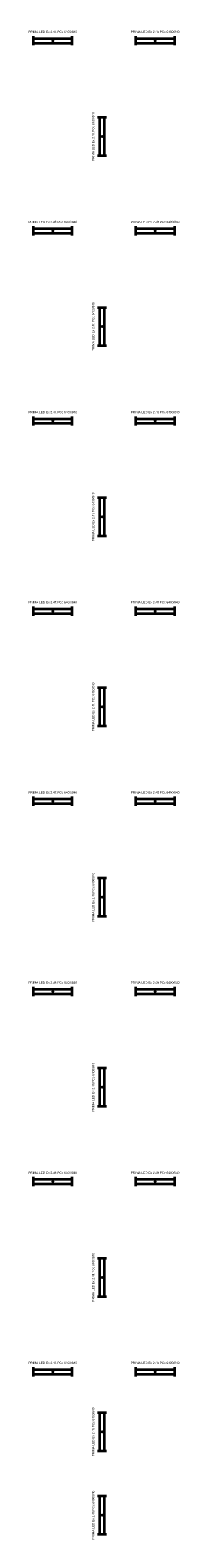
# Model space of a CAD drawing. Header units: millimetres. Extents: x 890656 to 1318430, y -176164 to -124367.
# Tile 5 of 10: x 989885 to 994877, y -175817 to -125071. Entities that reach past the tile are written whole.
import ezdxf
from ezdxf.enums import TextEntityAlignment as Align

# ---------------------------------------------------------------- set-up
doc = ezdxf.new("R2010")
doc.units = ezdxf.units.MM
for name, color, linetype, lineweight in [('BuildingDesign - Svítidla', 150, 'Continuous', 35), ('QL popis', 150, 'Continuous', 35), ('QL svítidla', 150, 'Continuous', 35)]:
    doc.layers.add(name, color=color, linetype=linetype, lineweight=lineweight)
doc.styles.get("Standard").update_dxf_attribs({"font": 'arial.ttf'})

# ---------------------------------------------------------------- blocks, each defined once
blk = doc.blocks.new('ELJL2')
at = {"layer": 'QL svítidla', "linetype": 'Continuous'}
for p, q in [((-6.5, -1.56), (-6.5, 1.56)), ((-6.5, 0.78), (6.5, 0.78)), ((6.5, 1.56), (6.5, -1.56)), ((-6.5, -0.78), (6.5, -0.78))]:
    blk.add_line(p, q, dxfattribs=at)
at = {"layer": 'QL svítidla'}
blk.add_point((0, 0), dxfattribs=at)
at = {"layer": 'QL popis', "flags": 8}
blk.add_attdef('POPIS', text='', height=1, dxfattribs=at).set_placement((0, 3), align=Align.MIDDLE)
at = {"layer": 'QL popis', "linetype": 'Continuous', "flags": 1}
blk.add_attdef('SVITIDLO', (0, 0), '', height=2, dxfattribs=at)

msp = doc.modelspace()

# ---------------------------------------------------------------- block references
at = {"layer": 'BuildingDesign - Svítidla'}
ref = msp.add_blockref('ELJL2', (990650, -125426, 3900), dxfattribs=dict(at, xscale=100, yscale=100))
ref.add_attrib('POPIS', 'PRIMA LED Ex 2.4ft PCc 6400/840', dxfattribs={"layer": 'QL popis', "height": 75, "flags": 8}).set_placement((990650, -125126, 3900), align=Align.MIDDLE)
ref = msp.add_blockref('ELJL2', (994107, -125426, 3900), dxfattribs=dict(at, xscale=100, yscale=100))
ref.add_attrib('POPIS', 'PRIMA LED Ex 2.4ft PCc 6400/840', dxfattribs={"layer": 'QL popis', "height": 75, "flags": 8}).set_placement((994107, -125126, 3900), align=Align.MIDDLE)
ref = msp.add_blockref('ELJL2', (992315, -128651, 3900), dxfattribs=dict(at, xscale=100, yscale=100, rotation=89.99999999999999))
ref.add_attrib('POPIS', 'PRIMA LED Ex 2.4ft PCc 6400/840', dxfattribs={"layer": 'QL popis', "height": 75, "rotation": 90, "flags": 8}).set_placement((992015, -128651, 3900), align=Align.MIDDLE)
ref = msp.add_blockref('ELJL2', (990650, -131826, 3900), dxfattribs=dict(at, xscale=100, yscale=100))
ref.add_attrib('POPIS', 'PRIMA LED Ex 2.4ft PCc 6400/840', dxfattribs={"layer": 'QL popis', "height": 75, "flags": 8}).set_placement((990650, -131526, 3900), align=Align.MIDDLE)
ref = msp.add_blockref('ELJL2', (994107, -131826, 3900), dxfattribs=dict(at, xscale=100, yscale=100))
ref.add_attrib('POPIS', 'PRIMA LED Ex 2.4ft PCc 6400/840', dxfattribs={"layer": 'QL popis', "height": 75, "flags": 8}).set_placement((994107, -131526, 3900), align=Align.MIDDLE)
ref = msp.add_blockref('ELJL2', (992315, -135051, 3900), dxfattribs=dict(at, xscale=100, yscale=100, rotation=89.99999999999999))
ref.add_attrib('POPIS', 'PRIMA LED Ex 2.4ft PCc 6400/840', dxfattribs={"layer": 'QL popis', "height": 75, "rotation": 90, "flags": 8}).set_placement((992015, -135051, 3900), align=Align.MIDDLE)
ref = msp.add_blockref('ELJL2', (990650, -138226, 3900), dxfattribs=dict(at, xscale=100, yscale=100))
ref.add_attrib('POPIS', 'PRIMA LED Ex 2.4ft PCc 6400/840', dxfattribs={"layer": 'QL popis', "height": 75, "flags": 8}).set_placement((990650, -137926, 3900), align=Align.MIDDLE)
ref = msp.add_blockref('ELJL2', (994107, -138226, 3900), dxfattribs=dict(at, xscale=100, yscale=100))
ref.add_attrib('POPIS', 'PRIMA LED Ex 2.4ft PCc 6400/840', dxfattribs={"layer": 'QL popis', "height": 75, "flags": 8}).set_placement((994107, -137926, 3900), align=Align.MIDDLE)
ref = msp.add_blockref('ELJL2', (992315, -141451, 3900), dxfattribs=dict(at, xscale=100, yscale=100, rotation=89.99999999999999))
ref.add_attrib('POPIS', 'PRIMA LED Ex 2.4ft PCc 6400/840', dxfattribs={"layer": 'QL popis', "height": 75, "rotation": 90, "flags": 8}).set_placement((992015, -141451, 3900), align=Align.MIDDLE)
ref = msp.add_blockref('ELJL2', (990650, -144626, 3900), dxfattribs=dict(at, xscale=100, yscale=100))
ref.add_attrib('POPIS', 'PRIMA LED Ex 2.4ft PCc 6400/840', dxfattribs={"layer": 'QL popis', "height": 75, "flags": 8}).set_placement((990650, -144326, 3900), align=Align.MIDDLE)
ref = msp.add_blockref('ELJL2', (994107, -144626, 3900), dxfattribs=dict(at, xscale=100, yscale=100))
ref.add_attrib('POPIS', 'PRIMA LED Ex 2.4ft PCc 6400/840', dxfattribs={"layer": 'QL popis', "height": 75, "flags": 8}).set_placement((994107, -144326, 3900), align=Align.MIDDLE)
ref = msp.add_blockref('ELJL2', (992315, -147851, 3900), dxfattribs=dict(at, xscale=100, yscale=100, rotation=89.99999999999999))
ref.add_attrib('POPIS', 'PRIMA LED Ex 2.4ft PCc 6400/840', dxfattribs={"layer": 'QL popis', "height": 75, "rotation": 90, "flags": 8}).set_placement((992015, -147851, 3900), align=Align.MIDDLE)
ref = msp.add_blockref('ELJL2', (990650, -151026, 3900), dxfattribs=dict(at, xscale=100, yscale=100))
ref.add_attrib('POPIS', 'PRIMA LED Ex 2.4ft PCc 6400/840', dxfattribs={"layer": 'QL popis', "height": 75, "flags": 8}).set_placement((990650, -150726, 3900), align=Align.MIDDLE)
ref = msp.add_blockref('ELJL2', (994107, -151026, 3900), dxfattribs=dict(at, xscale=100, yscale=100))
ref.add_attrib('POPIS', 'PRIMA LED Ex 2.4ft PCc 6400/840', dxfattribs={"layer": 'QL popis', "height": 75, "flags": 8}).set_placement((994107, -150726, 3900), align=Align.MIDDLE)
ref = msp.add_blockref('ELJL2', (992315, -154251, 3900), dxfattribs=dict(at, xscale=100, yscale=100, rotation=89.99999999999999))
ref.add_attrib('POPIS', 'PRIMA LED Ex 2.4ft PCc 6400/840', dxfattribs={"layer": 'QL popis', "height": 75, "rotation": 90, "flags": 8}).set_placement((992015, -154251, 3900), align=Align.MIDDLE)
ref = msp.add_blockref('ELJL2', (990650, -157426, 3900), dxfattribs=dict(at, xscale=100, yscale=100))
ref.add_attrib('POPIS', 'PRIMA LED Ex 2.4ft PCc 6400/840', dxfattribs={"layer": 'QL popis', "height": 75, "flags": 8}).set_placement((990650, -157126, 3900), align=Align.MIDDLE)
ref = msp.add_blockref('ELJL2', (994107, -157426, 3900), dxfattribs=dict(at, xscale=100, yscale=100))
ref.add_attrib('POPIS', 'PRIMA LED Ex 2.4ft PCc 6400/840', dxfattribs={"layer": 'QL popis', "height": 75, "flags": 8}).set_placement((994107, -157126, 3900), align=Align.MIDDLE)
ref = msp.add_blockref('ELJL2', (992315, -160651, 3900), dxfattribs=dict(at, xscale=100, yscale=100, rotation=89.99999999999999))
ref.add_attrib('POPIS', 'PRIMA LED Ex 2.4ft PCc 6400/840', dxfattribs={"layer": 'QL popis', "height": 75, "rotation": 90, "flags": 8}).set_placement((992015, -160651, 3900), align=Align.MIDDLE)
ref = msp.add_blockref('ELJL2', (990650, -163826, 3900), dxfattribs=dict(at, xscale=100, yscale=100))
ref.add_attrib('POPIS', 'PRIMA LED Ex 2.4ft PCc 6400/840', dxfattribs={"layer": 'QL popis', "height": 75, "flags": 8}).set_placement((990650, -163526, 3900), align=Align.MIDDLE)
ref = msp.add_blockref('ELJL2', (994107, -163826, 3900), dxfattribs=dict(at, xscale=100, yscale=100))
ref.add_attrib('POPIS', 'PRIMA LED Ex 2.4ft PCc 6400/840', dxfattribs={"layer": 'QL popis', "height": 75, "flags": 8}).set_placement((994107, -163526, 3900), align=Align.MIDDLE)
ref = msp.add_blockref('ELJL2', (992315, -167051, 3900), dxfattribs=dict(at, xscale=100, yscale=100, rotation=89.99999999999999))
ref.add_attrib('POPIS', 'PRIMA LED Ex 2.4ft PCc 6400/840', dxfattribs={"layer": 'QL popis', "height": 75, "rotation": 90, "flags": 8}).set_placement((992015, -167051, 3900), align=Align.MIDDLE)
ref = msp.add_blockref('ELJL2', (990650, -170226, 3900), dxfattribs=dict(at, xscale=100, yscale=100))
ref.add_attrib('POPIS', 'PRIMA LED Ex 2.4ft PCc 6400/840', dxfattribs={"layer": 'QL popis', "height": 75, "flags": 8}).set_placement((990650, -169926, 3900), align=Align.MIDDLE)
ref = msp.add_blockref('ELJL2', (994107, -170226, 3900), dxfattribs=dict(at, xscale=100, yscale=100))
ref.add_attrib('POPIS', 'PRIMA LED Ex 2.4ft PCc 6400/840', dxfattribs={"layer": 'QL popis', "height": 75, "flags": 8}).set_placement((994107, -169926, 3900), align=Align.MIDDLE)
ref = msp.add_blockref('ELJL2', (992315, -172251, 3900), dxfattribs=dict(at, xscale=100, yscale=100, rotation=89.99999999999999))
ref.add_attrib('POPIS', 'PRIMA LED Ex 2.4ft PCc 6400/840', dxfattribs={"layer": 'QL popis', "height": 75, "rotation": 90, "flags": 8}).set_placement((992015, -172251, 3900), align=Align.MIDDLE)
ref = msp.add_blockref('ELJL2', (992315, -175051, 3900), dxfattribs=dict(at, xscale=100, yscale=100, rotation=89.99999999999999))
ref.add_attrib('POPIS', 'PRIMA LED Ex 2.4ft PCc 6400/840', dxfattribs={"layer": 'QL popis', "height": 75, "rotation": 90, "flags": 8}).set_placement((992015, -175051, 3900), align=Align.MIDDLE)

doc.saveas('drawing.dxf')
